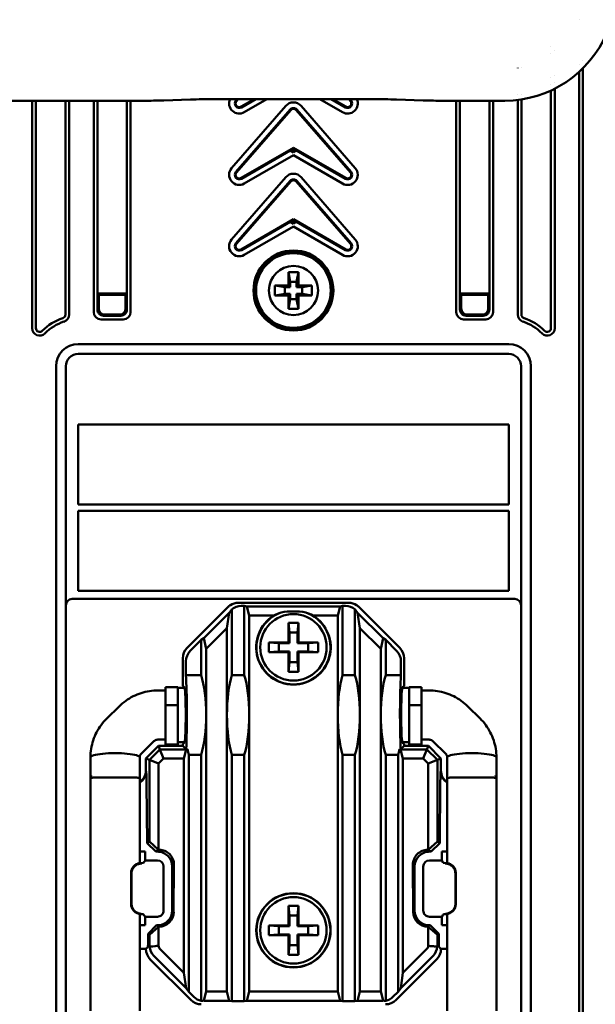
# Model space of a CAD drawing. Header units: millimetres. Extents: x 0 to 5104, y -184 to 1188.
# Tile 56 of 221: x 537 to 584, y 708 to 788. Entities that reach past the tile are written whole.
import ezdxf

# ---------------------------------------------------------------- set-up
doc = ezdxf.new("R2010")
doc.units = ezdxf.units.MM
doc.header["$LTSCALE"] = 2
doc.layers.add('Detailumgrenzung (ISO)', color=7, linetype='Continuous', lineweight=25)
doc.layers.add('Sichtbar (ISO)', color=7, linetype='Continuous', lineweight=50)

# ---------------------------------------------------------------- blocks, each defined once
blk = doc.blocks.new('2DDetail0')
at = {"layer": 'Detailumgrenzung (ISO)'}
blk.add_circle((320.666, 326.675), 37.864, dxfattribs=at)

msp = doc.modelspace()

# ---------------------------------------------------------------- linework, layer by layer
at = {"layer": 'Sichtbar (ISO)'}
for p, q in [((582.215, 788.039), (582.215, 788.039)), ((579.915, 785.896), (579.915, 785.896)), ((579.915, 785.271), (579.915, 785.271)), ((580.215, 785.496), (580.215, 785.497)), ((582.215, 784.428), (582.215, 784.425)), ((582.515, 784.739), (582.515, 784.736)), ((577.215, 784.113), (577.215, 784.111)), ((577.515, 784.179), (577.515, 784.177)), ((580.215, 783.512), (580.215, 783.512)), ((582.215, 783.805), (582.215, 648.148)), ((582.515, 784.092), (582.515, 648.321)), ((579.915, 783.343), (579.915, 783.343)), ((579.915, 782.781), (579.915, 782.782)), ((580.215, 782.938), (580.215, 782.938)), ((577.215, 781.933), (577.215, 781.931)), ((577.515, 781.983), (577.515, 781.981)), ((579.915, 762.963), (579.915, 782.28)), ((580.215, 762.963), (580.215, 782.425)), ((527.369, 781.455), (547.025, 781.455)), ((537.745, 762.963), (537.745, 781.455)), ((538.045, 762.963), (538.045, 781.455)), ((540.445, 781.455), (540.445, 764.068)), ((540.745, 781.455), (540.745, 764.068)), ((542.745, 764.276), (542.745, 781.455)), ((543.045, 765.776), (543.045, 781.455)), ((545.445, 765.776), (545.445, 781.455)), ((545.745, 764.276), (545.745, 781.455)), ((548.439, 781.475), (550.605, 781.551)), ((552.726, 781.582), (565.241, 781.582)), ((553.954, 775.968), (558.357, 781.033)), ((554.4, 781.582), (554.3, 781.467)), ((554.49, 781.582), (554.351, 781.422)), ((554.721, 780.973), (555.775, 781.582)), ((554.755, 780.914), (555.911, 781.582)), ((556.828, 781.582), (554.984, 780.517)), ((564.006, 775.968), (559.602, 781.033)), ((561.132, 781.582), (562.975, 780.517)), ((563.205, 780.914), (562.049, 781.582)), ((563.239, 780.973), (562.185, 781.582)), ((563.47, 781.582), (563.609, 781.422)), ((563.56, 781.582), (563.66, 781.467)), ((567.362, 781.551), (569.527, 781.475)), ((570.942, 781.455), (576.152, 781.455)), ((572.215, 764.276), (572.215, 781.455)), ((572.515, 765.776), (572.515, 781.455)), ((574.915, 765.776), (574.915, 781.455)), ((575.215, 764.276), (575.215, 781.455)), ((577.215, 781.518), (577.215, 764.068)), ((577.515, 781.559), (577.515, 764.068)), ((558.703, 780.733), (554.3, 775.667)), ((558.755, 780.688), (554.351, 775.622)), ((558.98, 780.789), (558.98, 780.857)), ((559.205, 780.688), (563.609, 775.622)), ((559.256, 780.733), (563.66, 775.667)), ((554.721, 775.173), (558.98, 777.632)), ((554.755, 775.114), (558.719, 777.403)), ((558.98, 777.024), (554.984, 774.717)), ((558.719, 777.403), (558.98, 777.627)), ((558.98, 777.252), (558.719, 777.403)), ((563.239, 775.173), (558.98, 777.632)), ((558.98, 777.627), (558.98, 777.632)), ((558.98, 777.252), (558.98, 777.627)), ((559.241, 777.403), (558.98, 777.627)), ((558.98, 777.252), (559.241, 777.403)), ((558.98, 777.024), (562.975, 774.717)), ((563.205, 775.114), (559.241, 777.403)), ((553.951, 770.169), (558.355, 775.235)), ((558.703, 774.933), (554.3, 769.867)), ((558.755, 774.888), (554.351, 769.822)), ((558.98, 774.989), (558.98, 775.057)), ((559.205, 774.888), (563.609, 769.822)), ((559.256, 774.933), (563.66, 769.867)), ((564.009, 770.169), (559.605, 775.235)), ((554.721, 769.373), (558.98, 771.832)), ((554.755, 769.314), (558.719, 771.603)), ((558.719, 771.603), (558.98, 771.827)), ((558.98, 771.452), (558.719, 771.603)), ((563.239, 769.373), (558.98, 771.832)), ((558.98, 771.827), (558.98, 771.832)), ((558.98, 771.452), (558.98, 771.827)), ((559.241, 771.603), (558.98, 771.827)), ((558.98, 771.452), (559.241, 771.603)), ((563.205, 769.314), (559.241, 771.603)), ((558.98, 771.227), (554.982, 768.919)), ((558.98, 771.227), (562.978, 768.919)), ((558.58, 767.53), (558.721, 766.73)), ((558.58, 767.53), (559.38, 767.53)), ((558.58, 766.43), (558.58, 767.53)), ((559.38, 767.53), (559.239, 766.73)), ((559.38, 767.53), (559.38, 766.43)), ((558.721, 766.73), (559.239, 766.73)), ((558.721, 766.289), (558.721, 766.73)), ((559.239, 766.73), (559.239, 766.289)), ((557.48, 766.43), (558.58, 766.43)), ((557.48, 766.43), (558.28, 766.289)), ((557.48, 765.63), (557.48, 766.43)), ((558.721, 766.289), (558.28, 766.289)), ((558.28, 766.289), (558.28, 765.771)), ((558.721, 766.289), (558.58, 766.43)), ((559.38, 766.43), (559.239, 766.289)), ((559.68, 766.289), (559.239, 766.289)), ((559.38, 766.43), (560.48, 766.43)), ((560.48, 766.43), (559.68, 766.289)), ((559.68, 765.771), (559.68, 766.289)), ((560.48, 766.43), (560.48, 765.63)), ((543.045, 765.776), (545.445, 765.776)), ((543.045, 764.475), (543.045, 765.776)), ((543.097, 765.723), (543.045, 765.776)), ((543.097, 765.723), (543.15, 765.671)), ((545.393, 765.723), (543.097, 765.723)), ((543.15, 764.58), (543.15, 765.671)), ((543.15, 765.671), (545.34, 765.671)), ((545.393, 765.723), (545.34, 765.671)), ((545.34, 764.58), (545.34, 765.671)), ((545.393, 765.723), (545.445, 765.776)), ((545.445, 764.475), (545.445, 765.776)), ((557.48, 765.63), (558.28, 765.771)), ((558.58, 765.63), (557.48, 765.63)), ((558.28, 765.771), (558.721, 765.771)), ((558.58, 765.63), (558.721, 765.771)), ((558.58, 764.53), (558.58, 765.63)), ((558.58, 764.53), (558.721, 765.33)), ((558.721, 765.33), (558.721, 765.771)), ((559.239, 765.33), (558.721, 765.33)), ((559.239, 765.771), (559.239, 765.33)), ((559.239, 765.771), (559.68, 765.771)), ((559.239, 765.771), (559.38, 765.63)), ((559.38, 764.53), (559.239, 765.33)), ((559.38, 765.63), (559.38, 764.53)), ((560.48, 765.63), (559.38, 765.63)), ((560.48, 765.63), (559.68, 765.771)), ((574.915, 765.776), (572.515, 765.776)), ((572.515, 764.475), (572.515, 765.776)), ((572.567, 765.723), (572.515, 765.776)), ((572.567, 765.723), (572.62, 765.671)), ((572.567, 765.723), (574.862, 765.723)), ((574.81, 765.671), (572.62, 765.671)), ((572.62, 764.58), (572.62, 765.671)), ((574.862, 765.723), (574.81, 765.671)), ((574.81, 764.58), (574.81, 765.671)), ((574.862, 765.723), (574.915, 765.776)), ((574.915, 764.475), (574.915, 765.776)), ((559.38, 764.53), (558.58, 764.53)), ((543.345, 763.676), (545.145, 763.676)), ((544.946, 763.976), (543.544, 763.976)), ((543.649, 764.081), (544.841, 764.081)), ((574.615, 763.676), (572.815, 763.676)), ((573.014, 763.976), (574.415, 763.976)), ((574.311, 764.081), (573.119, 764.081)), ((576.48, 761.676), (541.48, 761.676)), ((541.48, 760.876), (576.48, 760.876)), ((539.68, 759.876), (539.68, 703.582)), ((540.48, 740.46), (540.48, 759.876)), ((577.48, 740.46), (577.48, 759.876)), ((578.28, 759.876), (578.28, 703.582)), ((541.48, 755.126), (576.48, 755.126)), ((541.48, 748.626), (541.48, 755.126)), ((576.48, 755.126), (576.48, 748.626)), ((576.48, 748.626), (541.48, 748.626)), ((541.48, 748.126), (576.48, 748.126)), ((541.48, 741.626), (541.48, 748.126)), ((576.48, 748.126), (576.48, 741.626)), ((576.48, 741.626), (541.48, 741.626)), ((540.48, 740.46), (540.48, 703.582)), ((540.98, 740.96), (576.98, 740.96)), ((550.339, 736.991), (553.643, 740.295)), ((554.491, 740.646), (563.469, 740.646)), ((554.742, 740.394), (554.98, 740.394)), ((554.98, 740.394), (555.194, 740.352)), ((554.98, 740.394), (554.98, 734.775)), ((555.194, 740.352), (562.765, 740.352)), ((555.382, 739.614), (555.194, 740.352)), ((562.577, 739.614), (562.765, 740.352)), ((562.98, 740.394), (562.765, 740.352)), ((563.218, 740.394), (562.98, 740.394)), ((562.98, 740.394), (562.98, 734.775)), ((567.621, 736.991), (564.317, 740.295)), ((577.48, 740.46), (577.48, 703.582)), ((551.699, 737.762), (553.761, 739.824)), ((553.761, 739.824), (553.577, 738.597)), ((553.908, 740.029), (553.761, 739.824)), ((553.98, 734.775), (553.98, 740.121)), ((557.396, 739.614), (555.382, 739.614)), ((555.382, 739.614), (555.382, 731.53)), ((562.577, 739.614), (560.563, 739.614)), ((562.577, 739.614), (562.577, 731.53)), ((563.98, 734.775), (563.98, 740.121)), ((564.051, 740.029), (564.199, 739.824)), ((566.261, 737.762), (564.199, 739.824)), ((564.199, 739.824), (564.382, 738.597)), ((558.58, 737.43), (558.58, 739.03)), ((558.58, 739.03), (559.38, 739.03)), ((558.65, 738.23), (558.58, 739.03)), ((559.31, 738.23), (559.38, 739.03)), ((559.38, 739.03), (559.38, 737.43)), ((553.577, 738.597), (551.882, 736.902)), ((553.577, 731.53), (553.577, 738.597)), ((559.31, 738.23), (558.65, 738.23)), ((558.65, 738.23), (558.65, 737.36)), ((559.31, 737.36), (559.31, 738.23)), ((564.382, 738.597), (566.077, 736.902)), ((564.382, 731.53), (564.382, 738.597)), ((551.48, 737.629), (550.591, 736.739)), ((551.699, 737.762), (551.48, 737.629)), ((551.48, 737.629), (551.48, 734.775)), ((551.882, 736.902), (551.699, 737.762)), ((556.98, 736.63), (556.98, 737.43)), ((556.98, 737.43), (558.58, 737.43)), ((557.78, 737.36), (556.98, 737.43)), ((557.78, 737.36), (558.65, 737.36)), ((557.78, 736.7), (557.78, 737.36)), ((558.65, 737.36), (558.58, 737.43)), ((559.38, 737.43), (559.31, 737.36)), ((559.31, 737.36), (560.18, 737.36)), ((559.38, 737.43), (560.98, 737.43)), ((560.18, 737.36), (560.98, 737.43)), ((560.18, 737.36), (560.18, 736.7)), ((560.98, 737.43), (560.98, 736.63)), ((566.077, 736.902), (566.261, 737.762)), ((566.261, 737.762), (566.48, 737.629)), ((566.48, 737.629), (567.369, 736.739)), ((566.48, 737.629), (566.48, 734.775)), ((551.882, 736.902), (551.882, 731.53)), ((557.78, 736.7), (556.98, 736.63)), ((558.58, 736.63), (556.98, 736.63)), ((558.65, 736.7), (557.78, 736.7)), ((558.58, 736.63), (558.65, 736.7)), ((558.58, 735.03), (558.58, 736.63)), ((558.65, 736.7), (558.65, 735.83)), ((559.31, 735.83), (559.31, 736.7)), ((560.18, 736.7), (559.31, 736.7)), ((559.31, 736.7), (559.38, 736.63)), ((560.98, 736.63), (559.38, 736.63)), ((559.38, 736.63), (559.38, 735.03)), ((560.18, 736.7), (560.98, 736.63)), ((566.077, 736.902), (566.077, 731.53)), ((549.988, 736.143), (549.988, 733.897)), ((550.24, 734.775), (550.24, 735.892)), ((558.65, 735.83), (558.58, 735.03)), ((558.65, 735.83), (559.31, 735.83)), ((559.31, 735.83), (559.38, 735.03)), ((567.72, 734.775), (567.72, 735.892)), ((567.971, 736.143), (567.971, 733.897)), ((551.48, 734.775), (550.24, 734.775)), ((553.98, 734.775), (554.98, 734.775)), ((559.38, 735.03), (558.58, 735.03)), ((563.98, 734.775), (562.98, 734.775)), ((566.48, 734.775), (567.72, 734.775)), ((549.988, 733.897), (550.102, 733.784)), ((567.971, 733.897), (567.858, 733.784)), ((548.58, 733.53), (547.98, 733.53)), ((548.58, 732.316), (548.58, 733.78)), ((549.58, 733.78), (548.58, 733.78)), ((549.58, 732.316), (549.58, 733.78)), ((550.122, 733.73), (549.58, 733.73)), ((568.38, 733.73), (567.838, 733.73)), ((568.38, 732.316), (568.38, 733.78)), ((568.38, 733.78), (569.38, 733.78)), ((569.38, 732.316), (569.38, 733.78)), ((569.98, 733.53), (569.38, 733.53)), ((543.809, 731.249), (544.809, 732.233)), ((548.58, 729.133), (548.58, 732.316)), ((548.58, 732.316), (549.58, 732.316)), ((549.58, 729.133), (549.58, 732.316)), ((568.38, 729.133), (568.38, 732.316)), ((569.38, 732.316), (568.38, 732.316)), ((569.38, 729.133), (569.38, 732.316)), ((574.151, 731.249), (573.151, 732.233)), ((551.882, 731.53), (551.882, 709.048)), ((553.577, 709.048), (553.577, 731.53)), ((555.382, 731.53), (555.382, 709.049)), ((562.577, 731.53), (562.577, 709.049)), ((564.382, 709.048), (564.382, 731.53)), ((566.077, 731.53), (566.077, 709.048)), ((546.615, 728.399), (547.615, 729.383)), ((546.988, 728.008), (548.002, 729.022)), ((548.58, 729.53), (547.98, 729.53)), ((549.988, 729.022), (548.002, 729.022)), ((548.002, 729.022), (548.123, 728.728)), ((549.58, 729.133), (548.58, 729.133)), ((550.122, 729.33), (549.58, 729.33)), ((550.102, 729.275), (549.988, 729.162)), ((549.988, 729.162), (549.988, 729.022)), ((549.988, 729.022), (550.264, 728.746)), ((567.971, 729.022), (567.695, 728.746)), ((568.38, 729.33), (567.838, 729.33)), ((567.858, 729.275), (567.971, 729.162)), ((567.971, 729.162), (567.971, 729.022)), ((567.971, 729.022), (569.958, 729.022)), ((569.38, 729.133), (568.38, 729.133)), ((569.98, 729.53), (569.38, 729.53)), ((569.958, 729.022), (569.836, 728.728)), ((570.972, 728.008), (569.958, 729.022)), ((571.344, 728.399), (570.344, 729.383)), ((547.281, 727.886), (548.123, 728.728)), ((548.123, 728.728), (550.265, 728.728)), ((548.123, 728.728), (548.429, 727.99)), ((550.265, 728.728), (550.077, 727.99)), ((550.264, 728.746), (550.355, 728.746)), ((550.355, 728.746), (550.265, 728.728)), ((550.48, 728.284), (551.48, 728.284)), ((550.48, 709.034), (550.48, 728.284)), ((551.48, 728.284), (551.48, 708.298)), ((554.98, 728.284), (553.98, 728.284)), ((553.98, 708.269), (553.98, 728.284)), ((554.98, 728.284), (554.98, 708.269)), ((562.98, 728.284), (563.98, 728.284)), ((562.98, 728.284), (562.98, 708.269)), ((563.98, 708.269), (563.98, 728.284)), ((567.48, 728.284), (566.48, 728.284)), ((566.48, 728.284), (566.48, 708.298)), ((567.48, 709.034), (567.48, 728.284)), ((567.695, 728.746), (567.605, 728.746)), ((567.605, 728.746), (567.694, 728.728)), ((569.836, 728.728), (567.694, 728.728)), ((567.694, 728.728), (567.882, 727.99)), ((569.836, 728.728), (569.531, 727.99)), ((570.679, 727.886), (569.836, 728.728)), ((546.988, 726.981), (546.988, 728.008)), ((547.281, 727.886), (546.988, 728.008)), ((547.281, 721.247), (547.281, 727.886)), ((547.281, 727.886), (548.02, 727.58)), ((548.429, 727.99), (548.02, 727.58)), ((548.02, 727.58), (548.02, 720.571)), ((550.077, 727.99), (548.429, 727.99)), ((550.077, 710.562), (550.077, 727.99)), ((567.882, 727.99), (569.531, 727.99)), ((567.882, 710.562), (567.882, 727.99)), ((569.531, 727.99), (569.94, 727.58)), ((570.679, 727.886), (569.94, 727.58)), ((569.94, 727.58), (569.94, 720.571)), ((570.679, 727.886), (570.972, 728.008)), ((570.679, 721.247), (570.679, 727.886)), ((570.972, 726.981), (570.972, 728.008)), ((542.48, 707.495), (542.48, 726.374)), ((546.48, 726.374), (546.48, 719.489)), ((547.046, 725.944), (547.09, 721.12)), ((570.914, 725.944), (570.87, 721.12)), ((571.48, 726.374), (571.48, 719.489)), ((575.48, 707.495), (575.48, 726.374)), ((547.281, 721.247), (547.09, 721.12)), ((547.09, 721.12), (547.798, 720.424)), ((548.019, 720.571), (547.281, 721.247)), ((569.941, 720.571), (570.679, 721.247)), ((570.87, 721.12), (570.162, 720.424)), ((570.679, 721.247), (570.87, 721.12)), ((546.925, 720.424), (546.48, 720.424)), ((546.925, 720.424), (546.925, 719.716)), ((547.798, 720.424), (548.019, 720.571)), ((547.919, 720.424), (547.798, 720.424)), ((548.019, 720.571), (548.02, 720.571)), ((548.02, 720.571), (548.068, 720.571)), ((569.94, 720.571), (569.892, 720.571)), ((569.941, 720.571), (569.94, 720.571)), ((570.162, 720.424), (569.941, 720.571)), ((570.04, 720.424), (570.162, 720.424)), ((571.035, 720.424), (571.035, 719.716)), ((571.035, 720.424), (571.48, 720.424)), ((546.925, 719.716), (546.797, 719.519)), ((546.925, 719.716), (547.929, 719.716)), ((571.035, 719.716), (570.03, 719.716)), ((571.035, 719.716), (571.163, 719.519)), ((545.788, 716.15), (545.788, 718.694)), ((545.814, 716.177), (545.814, 718.667)), ((548.426, 719.215), (548.426, 715.631)), ((549.126, 715.637), (549.126, 719.224)), ((549.267, 719.365), (549.243, 715.519)), ((568.693, 719.365), (568.716, 715.519)), ((568.834, 715.637), (568.834, 719.224)), ((569.534, 719.215), (569.534, 715.631)), ((572.146, 716.177), (572.146, 718.667)), ((572.172, 716.15), (572.172, 718.694)), ((558.58, 716.03), (559.38, 716.03)), ((558.65, 715.23), (558.58, 716.03)), ((558.58, 714.43), (558.58, 716.03)), ((559.31, 715.23), (559.38, 716.03)), ((559.38, 716.03), (559.38, 714.43)), ((546.48, 715.391), (546.48, 715.391)), ((546.48, 715.357), (546.48, 707.495)), ((546.925, 715.133), (546.797, 715.326)), ((547.923, 715.133), (546.925, 715.133)), ((546.925, 715.133), (546.925, 714.438)), ((559.31, 715.23), (558.65, 715.23)), ((558.65, 715.23), (558.65, 714.36)), ((559.31, 714.36), (559.31, 715.23)), ((570.037, 715.133), (571.035, 715.133)), ((571.035, 715.133), (571.163, 715.326)), ((571.035, 715.133), (571.035, 714.438)), ((571.48, 715.391), (571.48, 715.391)), ((571.48, 715.357), (571.48, 707.495)), ((546.48, 714.438), (546.925, 714.438)), ((547.853, 714.438), (547.158, 713.733)), ((547.281, 713.651), (548.019, 714.327)), ((547.853, 714.438), (547.934, 714.438)), ((548.019, 714.327), (547.853, 714.438)), ((548.02, 714.327), (548.019, 714.327)), ((548.02, 714.327), (548.02, 712.772)), ((548.044, 714.327), (548.02, 714.327)), ((556.98, 714.43), (558.58, 714.43)), ((557.78, 714.36), (556.98, 714.43)), ((556.98, 713.63), (556.98, 714.43)), ((557.78, 714.36), (558.65, 714.36)), ((557.78, 713.7), (557.78, 714.36)), ((558.65, 714.36), (558.58, 714.43)), ((559.38, 714.43), (559.31, 714.36)), ((559.31, 714.36), (560.18, 714.36)), ((559.38, 714.43), (560.98, 714.43)), ((560.18, 714.36), (560.98, 714.43)), ((560.18, 714.36), (560.18, 713.7)), ((560.98, 714.43), (560.98, 713.63)), ((569.916, 714.327), (569.94, 714.327)), ((569.94, 714.327), (569.941, 714.327)), ((569.94, 714.327), (569.94, 712.772)), ((569.941, 714.327), (570.107, 714.438)), ((570.679, 713.651), (569.941, 714.327)), ((570.107, 714.438), (570.026, 714.438)), ((570.107, 714.438), (570.801, 713.733)), ((571.48, 714.438), (571.035, 714.438)), ((547.158, 713.733), (547.163, 713.256)), ((547.158, 713.733), (547.281, 713.651)), ((547.281, 712.813), (547.281, 713.651)), ((557.78, 713.7), (556.98, 713.63)), ((558.58, 713.63), (556.98, 713.63)), ((558.65, 713.7), (557.78, 713.7)), ((558.58, 713.63), (558.65, 713.7)), ((558.58, 712.03), (558.58, 713.63)), ((558.65, 713.7), (558.65, 712.83)), ((559.31, 712.83), (559.31, 713.7)), ((560.18, 713.7), (559.31, 713.7)), ((559.31, 713.7), (559.38, 713.63)), ((559.38, 713.63), (559.38, 712.03)), ((560.98, 713.63), (559.38, 713.63)), ((560.18, 713.7), (560.98, 713.63)), ((570.801, 713.733), (570.679, 713.651)), ((570.679, 712.813), (570.679, 713.651)), ((570.801, 713.733), (570.797, 713.256)), ((546.48, 712.52), (546.988, 712.52)), ((547.138, 712.67), (546.988, 712.52)), ((550.077, 710.562), (548.153, 712.487)), ((558.65, 712.83), (558.58, 712.03)), ((558.65, 712.83), (559.31, 712.83)), ((559.31, 712.83), (559.38, 712.03)), ((567.882, 710.562), (569.807, 712.487)), ((570.821, 712.67), (570.972, 712.52)), ((571.48, 712.52), (570.972, 712.52)), ((547.338, 711.672), (550.642, 708.368)), ((547.633, 711.966), (550.26, 709.339)), ((559.38, 712.03), (558.58, 712.03)), ((570.621, 711.672), (567.317, 708.368)), ((570.327, 711.966), (567.699, 709.339)), ((550.26, 709.339), (550.077, 710.562)), ((567.699, 709.339), (567.882, 710.562)), ((550.48, 709.034), (550.26, 709.339)), ((550.894, 708.62), (550.48, 709.034)), ((551.882, 709.048), (551.696, 708.314)), ((553.577, 709.048), (551.882, 709.048)), ((553.765, 708.311), (553.577, 709.048)), ((555.194, 708.311), (555.382, 709.049)), ((555.382, 709.049), (562.577, 709.049)), ((562.765, 708.311), (562.577, 709.049)), ((564.195, 708.311), (564.382, 709.048)), ((564.382, 709.048), (566.077, 709.048)), ((566.077, 709.048), (566.264, 708.314)), ((567.066, 708.62), (567.48, 709.034)), ((567.48, 709.034), (567.699, 709.339)), ((551.783, 708.311), (553.765, 708.311)), ((553.98, 708.269), (553.765, 708.311)), ((554.98, 708.269), (553.98, 708.269)), ((555.194, 708.311), (554.98, 708.269)), ((562.765, 708.311), (555.194, 708.311)), ((562.765, 708.311), (562.98, 708.269)), ((562.98, 708.269), (563.98, 708.269)), ((563.98, 708.269), (564.195, 708.311)), ((566.176, 708.311), (564.195, 708.311))]:
    msp.add_line(p, q, dxfattribs=at)
for centre, radius in [((558.98, 766.03), 3.25), ((558.98, 766.03), 3.159), ((558.98, 766.03), 3.036), ((558.98, 766.03), 2), ((558.98, 737.03), 2.7), ((558.98, 714.03), 3.022), ((558.98, 714.03), 3), ((558.98, 714.03), 2.7)]:
    msp.add_circle(centre, radius, dxfattribs=at)
for centre, radius, start, end in [((554.574, 781.229), 0.822, 154.55187, 300), ((554.574, 781.229), 0.363, 139, 300), ((554.574, 781.229), 0.295, 139, 300), ((558.977, 780.494), 0.822, 89.8179, 139), ((558.982, 780.494), 0.822, 41, 90.1821), ((563.386, 781.229), 0.822, 240, 25.44806), ((563.386, 781.229), 0.363, 240, 41), ((563.386, 781.229), 0.295, 240, 41), ((558.977, 780.494), 0.363, 89.58775, 139), ((558.977, 780.494), 0.295, 89.49247, 139), ((558.982, 780.494), 0.363, 41, 90.41225), ((558.982, 780.494), 0.295, 41, 90.50753), ((554.574, 775.429), 0.822, 139, 300), ((554.574, 775.429), 0.363, 139, 300), ((554.574, 775.429), 0.295, 139, 300), ((558.975, 774.696), 0.822, 89.63581, 139), ((558.985, 774.696), 0.822, 41, 90.36419), ((563.386, 775.429), 0.822, 240, 41), ((563.386, 775.429), 0.363, 240, 41), ((563.386, 775.429), 0.295, 240, 41), ((558.977, 774.694), 0.363, 89.58775, 139), ((558.977, 774.694), 0.295, 89.49247, 139), ((558.982, 774.694), 0.363, 41, 90.41225), ((558.982, 774.694), 0.295, 41, 90.50753), ((554.571, 769.63), 0.822, 139, 300), ((554.574, 769.629), 0.363, 139, 300), ((554.574, 769.629), 0.295, 139, 300), ((563.389, 769.63), 0.822, 240, 41), ((563.386, 769.629), 0.363, 240, 41), ((563.386, 769.629), 0.295, 240, 41), ((543.345, 764.276), 0.6, 180, 270), ((545.145, 764.276), 0.6, 270, 0), ((572.815, 764.276), 0.6, 180, 270), ((574.615, 764.276), 0.6, 270, 0), ((541.48, 759.876), 4.1, 107.66106, 135.43677), ((541.48, 759.876), 3.8, 107.66106, 135.43677), ((540.145, 764.068), 0.3, 287.66106, 0), ((540.145, 764.068), 0.6, 287.66106, 0), ((577.815, 764.068), 0.6, 180, 252.33894), ((577.815, 764.068), 0.3, 180, 252.33894), ((576.48, 759.876), 3.8, 44.56323, 72.33894), ((576.48, 759.876), 4.1, 44.56323, 72.33894), ((538.345, 762.963), 0.6, 180, 315.43677), ((538.345, 762.963), 0.3, 180, 315.43677), ((579.615, 762.963), 0.6, 224.56323, 0), ((579.615, 762.963), 0.3, 224.56323, 0), ((541.48, 759.876), 1.8, 90, 180), ((576.48, 759.876), 1.8, 0, 90), ((541.48, 759.876), 1, 90, 180), ((576.48, 759.876), 1, 0, 90), ((558.98, 737.03), 3.031, 121.50127, 58.49873), ((558.98, 737.03), 3.01, 109.47867, 70.52133)]:
    msp.add_arc(centre, radius, start, end, dxfattribs=at)
for centre, major_axis, ratio, start_param, end_param in [((576.144, 790.46), (4.998, -7.494), 0.99912, 5.695409, 6.870962), ((547.025, 781.525), (-2, 0), 0.034921, 1.570796, 2.356194), ((552.726, 781.477), (3, 0), 0.034921, 1.570796, 2.356194), ((565.241, 781.477), (3, 0), 0.034921, 0.785398, 1.570796), ((570.942, 781.525), (-2, 0), 0.034921, 0.785398, 1.570796), ((543.573, 764.504), (0.489, 0.218), 0.924938, 2.750948, 3.165748), ((543.65, 764.581), (0.355, 0.355), 0.997265, 2.357564, 3.925621), ((544.839, 764.581), (-0.355, 0.355), 0.997265, 2.357564, 3.925621), ((544.917, 764.504), (-0.489, 0.218), 0.924938, 3.117437, 3.532237), ((573.043, 764.504), (0.489, 0.218), 0.924938, 2.750948, 3.165748), ((573.12, 764.581), (0.355, 0.355), 0.997265, 2.357564, 3.925621), ((574.309, 764.581), (-0.355, 0.355), 0.997265, 2.357564, 3.925621), ((574.386, 764.504), (-0.489, 0.218), 0.924938, 3.117437, 3.532237), ((543.573, 764.504), (0.218, 0.489), 0.924938, 3.117437, 3.532237), ((544.917, 764.504), (-0.218, 0.489), 0.924938, 2.750948, 3.165748), ((573.043, 764.504), (0.218, 0.489), 0.924938, 3.117437, 3.532237), ((574.386, 764.504), (-0.218, 0.489), 0.924938, 2.750948, 3.165748), ((540.98, 740.46), (0, 0.5), 0.999391, 0, 1.570796), ((554.494, 739.444), (0.851, -0.851), 0.997265, 2.920477, 3.141593), ((554.494, 739.444), (0.851, -0.851), 0.997265, 2.357564, 2.920477), ((554.745, 739.192), (0.851, -0.851), 0.997265, 2.357564, 3.045519), ((563.214, 739.192), (-0.851, -0.851), 0.997265, 3.237666, 3.925621), ((563.466, 739.444), (-0.851, -0.851), 0.997265, 3.362709, 3.925621), ((563.466, 739.444), (-0.851, -0.851), 0.997265, 3.141593, 3.362709), ((576.98, 740.46), (0, 0.5), 0.999391, 4.712389, 6.283185), ((554.62, 739.318), (-0.421, -1.172), 0.778641, 4.264455, 4.360528), ((558.98, 736.758), (0, -3.268), 0.996548, 3.454875, 3.649431), ((558.98, 682.628), (0, -57.327), 0.315383, 3.086057, 3.197128), ((558.98, 736.758), (0, -3.268), 0.996548, 2.633754, 2.82831), ((563.34, 739.318), (0.421, -1.172), 0.778641, 1.922657, 2.018731), ((551.19, 736.14), (0.851, -0.851), 0.997265, 3.141593, 3.925621), ((551.441, 735.889), (0.851, -0.851), 0.997265, 3.141593, 3.925621), ((566.518, 735.889), (-0.851, -0.851), 0.997265, 2.357564, 3.141593), ((566.77, 736.14), (-0.851, -0.851), 0.997265, 2.357564, 3.141593), ((550.095, 731.53), (0, -4.257), 0.052408, 0.858115, 2.437632), ((550.742, 731.53), (0, -4.257), 0.267949, 1.570796, 2.437632), ((554.718, 731.53), (0, -4.257), 0.267949, 3.845553, 4.712389), ((554.242, 731.53), (0, -4.257), 0.267949, 1.570796, 2.437632), ((563.718, 731.53), (0, -4.257), 0.267949, 3.845553, 4.712389), ((563.242, 731.53), (0, -4.257), 0.267949, 1.570796, 2.437632), ((567.218, 731.53), (0, -4.257), 0.267949, 3.845553, 4.712389), ((567.864, 731.53), (0, -4.257), 0.052408, 3.845553, 5.42507), ((550.095, 731.53), (0, -2.257), 0.052408, 2.860923, 3.089233), ((550.109, 731.53), (0, -2.2), 0.052408, 0.168035, 2.973558), ((567.851, 731.53), (0, -2.2), 0.052408, 3.309627, 6.115151), ((567.864, 731.53), (0, 2.257), 0.052408, 0.05236, 0.28067), ((550.742, 731.53), (0, -4.257), 0.267949, 0.703961, 1.570796), ((554.718, 731.53), (0, -4.257), 0.267949, 4.712389, 5.579225), ((554.242, 731.53), (0, -4.257), 0.267949, 0.703961, 1.570796), ((563.718, 731.53), (0, -4.257), 0.267949, 4.712389, 5.579225), ((563.242, 731.53), (0, -4.257), 0.267949, 0.703961, 1.570796), ((567.218, 731.53), (0, -4.257), 0.267949, 4.712389, 5.579225), ((550.095, 731.53), (0, -2.257), 0.052408, 0.05236, 0.28067), ((567.864, 731.53), (0, 2.257), 0.052408, 2.860923, 3.089233), ((544.48, 728.083), (-2, 0), 0.173648, 5.763109, 6.283185), ((544.48, 728.083), (2, 0), 0.173648, 1.570796, 2.621516), ((544.48, 728.083), (2, 0), 0.173648, 1.05072, 1.570796), ((544.48, 728.083), (2, 0), 0.173648, 0, 1.05072), ((551.218, 731.53), (0, -4.257), 0.267949, 5.42507, 5.579225), ((566.742, 731.53), (0, -4.257), 0.267949, 0.703961, 0.858115), ((573.48, 728.083), (-2, 0), 0.173648, 5.232466, 6.283185), ((573.48, 728.083), (-2, 0), 0.173648, 4.712389, 5.232466), ((573.48, 728.083), (-2, 0), 0.173648, 3.661669, 4.712389), ((573.48, 728.083), (2, 0), 0.173648, 0, 0.520077), ((545.986, 726.984), (0.709, -0.709), 0.997265, 6.011762, 7.067214), ((546.008, 726.962), (0.47, -0.907), 0.976503, 0.002045, 1.098555), ((571.952, 726.962), (-0.47, -0.907), 0.976503, 5.18463, 6.281141), ((571.973, 726.984), (-0.709, -0.709), 0.997265, 5.499157, 6.554608), ((571.98, 726.374), (-0.5, 0), 0.173648, 4.712382, 6.283192), ((574.98, 726.374), (0.5, 0), 0.173648, 6.283179, 7.853988), ((547.925, 719.23), (-1.134, 0.398), 0.992142, 3.476798, 5.052526), ((548.066, 719.37), (0.852, 0.847), 0.998775, 5.495321, 7.071049), ((569.893, 719.37), (-0.852, 0.847), 0.998775, 5.495321, 7.071049), ((570.034, 719.23), (1.134, 0.398), 0.992142, 1.230659, 2.806387), ((546.589, 718.685), (0.354, -0.73), 0.985118, 3.056823, 3.547474), ((546.297, 719.52), (0.5, 0), 0.053713, 5.301557, 6.248279), ((547.925, 719.211), (-0.165, -0.478), 0.987331, 1.90641, 3.469356), ((570.034, 719.211), (0.165, -0.478), 0.987331, 2.81383, 4.376775), ((571.663, 719.52), (-0.5, 0), 0.053713, 0.034907, 0.981628), ((571.371, 718.685), (-0.354, -0.73), 0.985118, 2.735712, 3.226363), ((546.589, 718.685), (0.354, -0.73), 0.985118, 3.547474, 4.254947), ((546.657, 718.615), (0.748, -0.419), 0.926751, 3.134854, 3.6203), ((571.371, 718.685), (-0.354, -0.73), 0.985118, 2.028238, 2.735712), ((571.303, 718.615), (-0.748, -0.419), 0.926751, 2.662885, 3.148332), ((546.589, 716.145), (-0.765, 0.239), 0.988869, 0.299961, 1.007434), ((546.657, 716.214), (0.802, 0.279), 0.927371, 2.830127, 3.034442), ((546.589, 716.145), (-0.765, 0.239), 0.988869, 1.007434, 1.498085), ((547.925, 715.629), (0.487, 0.116), 0.990597, 4.476777, 6.051826), ((547.925, 715.646), (0.513, -1.096), 0.990444, 5.849534, 7.412963), ((548.043, 715.528), (0.847, -0.852), 0.99879, 5.501471, 7.064899), ((569.917, 715.528), (-0.847, -0.852), 0.99879, 5.501471, 7.064899), ((570.034, 715.646), (-0.513, -1.096), 0.990444, 5.153408, 6.716836), ((570.034, 715.629), (-0.487, 0.116), 0.990597, 0.231359, 1.806408), ((571.371, 716.145), (0.765, 0.239), 0.988869, 4.7851, 5.275751), ((571.371, 716.145), (-0.765, -0.239), 0.988869, 2.134158, 2.841632), ((571.303, 716.214), (-0.802, 0.279), 0.927371, 3.248743, 3.453058), ((546.622, 717.077), (0.061, -1.707), 0.64432, 6.142385, 6.220233), ((546.297, 715.325), (-0.5, 0), 0.052729, 3.176499, 4.089072), ((571.663, 715.325), (0.5, 0), 0.052729, 2.194113, 3.106686), ((571.338, 717.077), (-0.061, -1.707), 0.64432, 0.062952, 0.1408), ((547.137, 713.17), (0, 0.5), 0.052408, 3.193953, 4.886922), ((570.823, 713.17), (0, 0.5), 0.052408, 1.396263, 3.089233), ((548.189, 712.523), (0.851, 0.851), 0.997265, 2.357564, 3.141593), ((548.546, 712.879), (1.169, 0.52), 0.928627, 2.749578, 2.837393), ((547.211, 720.645), (-0.645, 7.93), 0.720167, 3.042121, 3.052403), ((548.48, 712.814), (0.848, -0.849), 0.998966, 4.016343, 4.71273), ((548.378, 712.769), (-0.162, 0.371), 0.866168, 1.201781, 2.000164), ((569.582, 712.769), (-0.162, -0.371), 0.866183, 1.141437, 1.939806), ((569.479, 712.814), (-0.847, -0.849), 0.998962, 1.569782, 2.266162), ((569.77, 712.523), (-0.851, 0.851), 0.997265, 3.141593, 3.925621), ((569.414, 712.879), (-1.169, 0.52), 0.928627, 3.445823, 3.533607), ((551.493, 709.219), (0.851, 0.851), 0.997265, 3.141593, 3.925621), ((551.745, 709.471), (0.851, 0.851), 0.997265, 3.141593, 3.70613), ((551.809, 709.535), (1.408, 0.68), 0.734241, 4.149253, 4.295575), ((551.85, 709.576), (0.52, 1.169), 0.928627, 3.460438, 3.533607), ((566.11, 709.576), (-0.52, 1.169), 0.928627, 2.749578, 2.822747), ((566.151, 709.535), (-1.408, 0.68), 0.734241, 1.98761, 2.133933), ((566.466, 709.219), (-0.851, 0.851), 0.997265, 2.357564, 3.141593), ((566.215, 709.471), (-0.851, 0.851), 0.997265, 2.577055, 3.141593)]:
    msp.add_ellipse(centre, major_axis=major_axis, ratio=ratio, start_param=start_param, end_param=end_param, dxfattribs=at)
for points, knots in [([(543.09, 764.276), (543.101, 764.251), (543.115, 764.228), (543.15, 764.177), (543.171, 764.151), (543.219, 764.103), (543.246, 764.081), (543.296, 764.046), (543.32, 764.032), (543.345, 764.021)], [0.10269338, 0.10269338, 0.10269338, 0.10269338, 0.11119883, 0.11119883, 0.12144868, 0.12144868, 0.1316916, 0.1316916, 0.14032191, 0.14032191, 0.14032191, 0.14032191]), ([(545.4, 764.276), (545.388, 764.251), (545.374, 764.227), (545.34, 764.176), (545.318, 764.15), (545.269, 764.102), (545.243, 764.08), (545.193, 764.046), (545.169, 764.032), (545.145, 764.021)], [-0.14032191, -0.14032191, -0.14032191, -0.14032191, -0.1316916, -0.1316916, -0.12144868, -0.12144868, -0.11119883, -0.11119883, -0.10269338, -0.10269338, -0.10269338, -0.10269338]), ([(572.56, 764.276), (572.571, 764.251), (572.585, 764.227), (572.62, 764.176), (572.642, 764.15), (572.69, 764.102), (572.716, 764.08), (572.767, 764.046), (572.79, 764.032), (572.815, 764.021)], [0.17842525, 0.17842525, 0.17842525, 0.17842525, 0.18705556, 0.18705556, 0.19729848, 0.19729848, 0.20754833, 0.20754833, 0.21605379, 0.21605379, 0.21605379, 0.21605379]), ([(574.87, 764.276), (574.858, 764.251), (574.845, 764.228), (574.81, 764.177), (574.788, 764.151), (574.74, 764.103), (574.714, 764.081), (574.664, 764.046), (574.64, 764.032), (574.615, 764.021)], [-0.21605379, -0.21605379, -0.21605379, -0.21605379, -0.20754833, -0.20754833, -0.19729848, -0.19729848, -0.18705556, -0.18705556, -0.17842525, -0.17842525, -0.17842525, -0.17842525]), ([(547.98, 733.53), (547.746, 733.53), (547.512, 733.511), (547.049, 733.439), (546.821, 733.385), (546.375, 733.243), (546.157, 733.154), (545.739, 732.944), (545.537, 732.822), (545.156, 732.55), (544.976, 732.398), (544.809, 732.233)], [1.5707963, 1.5707963, 1.5707963, 1.5707963, 1.727876, 1.727876, 1.8849556, 1.8849556, 2.0420352, 2.0420352, 2.1991149, 2.1991149, 2.3561945, 2.3561945, 2.3561945, 2.3561945]), ([(573.151, 732.233), (572.984, 732.398), (572.804, 732.55), (572.422, 732.822), (572.221, 732.944), (571.802, 733.154), (571.585, 733.243), (571.139, 733.385), (570.91, 733.439), (570.448, 733.511), (570.214, 733.53), (569.98, 733.53)], [0.7853982, 0.7853982, 0.7853982, 0.7853982, 0.9424778, 0.9424778, 1.0995574, 1.0995574, 1.2566371, 1.2566371, 1.4137167, 1.4137167, 1.5707963, 1.5707963, 1.5707963, 1.5707963]), ([(543.809, 731.249), (543.642, 731.084), (543.487, 730.906), (543.208, 730.528), (543.084, 730.328), (542.868, 729.911), (542.777, 729.694), (542.629, 729.247), (542.573, 729.018), (542.499, 728.553), (542.48, 728.318), (542.48, 728.083)], [2.3561945, 2.3561945, 2.3561945, 2.3561945, 2.5132741, 2.5132741, 2.6703538, 2.6703538, 2.8274334, 2.8274334, 2.984513, 2.984513, 3.1415927, 3.1415927, 3.1415927, 3.1415927]), ([(575.48, 728.083), (575.48, 728.318), (575.461, 728.553), (575.386, 729.018), (575.33, 729.247), (575.183, 729.694), (575.092, 729.911), (574.876, 730.328), (574.751, 730.528), (574.472, 730.906), (574.318, 731.084), (574.151, 731.249)], [0, 0, 0, 0, 0.1570796, 0.1570796, 0.3141593, 0.3141593, 0.4712389, 0.4712389, 0.6283185, 0.6283185, 0.7853982, 0.7853982, 0.7853982, 0.7853982]), ([(547.98, 729.53), (547.952, 729.53), (547.924, 729.527), (547.87, 729.519), (547.843, 729.513), (547.791, 729.496), (547.766, 729.486), (547.718, 729.462), (547.695, 729.448), (547.653, 729.418), (547.633, 729.401), (547.615, 729.383)], [1.5707963, 1.5707963, 1.5707963, 1.5707963, 1.727876, 1.727876, 1.8849556, 1.8849556, 2.0420352, 2.0420352, 2.1991149, 2.1991149, 2.3561945, 2.3561945, 2.3561945, 2.3561945]), ([(570.344, 729.383), (570.326, 729.401), (570.307, 729.418), (570.264, 729.448), (570.242, 729.462), (570.194, 729.486), (570.169, 729.496), (570.117, 729.513), (570.09, 729.519), (570.035, 729.527), (570.008, 729.53), (569.98, 729.53)], [0.7853982, 0.7853982, 0.7853982, 0.7853982, 0.9424778, 0.9424778, 1.0995574, 1.0995574, 1.2566371, 1.2566371, 1.4137167, 1.4137167, 1.5707963, 1.5707963, 1.5707963, 1.5707963]), ([(546.615, 728.399), (546.597, 728.381), (546.581, 728.362), (546.552, 728.323), (546.54, 728.302), (546.518, 728.26), (546.509, 728.239), (546.494, 728.195), (546.489, 728.173), (546.482, 728.128), (546.48, 728.105), (546.48, 728.083)], [2.3561945, 2.3561945, 2.3561945, 2.3561945, 2.5132741, 2.5132741, 2.6703538, 2.6703538, 2.8274334, 2.8274334, 2.984513, 2.984513, 3.1415927, 3.1415927, 3.1415927, 3.1415927]), ([(571.48, 728.083), (571.48, 728.105), (571.478, 728.128), (571.471, 728.173), (571.465, 728.195), (571.451, 728.239), (571.442, 728.26), (571.42, 728.302), (571.407, 728.323), (571.379, 728.362), (571.362, 728.381), (571.344, 728.399)], [6.2831853, 6.2831853, 6.2831853, 6.2831853, 6.4402649, 6.4402649, 6.5973446, 6.5973446, 6.7544242, 6.7544242, 6.9115038, 6.9115038, 7.0685835, 7.0685835, 7.0685835, 7.0685835]), ([(542.48, 725.867), (542.48, 725.978), (542.48, 726.084), (542.48, 726.492), (542.48, 726.789), (542.48, 727.419), (542.48, 727.751), (542.48, 728.083)], [0, 0, 0, 0, 0.0349501, 0.0349501, 0.1340702, 0.1340702, 0.245232, 0.245232, 0.245232, 0.245232]), ([(571.48, 726.36), (571.48, 726.493), (571.48, 726.615), (571.48, 727.094), (571.48, 727.442), (571.48, 727.887), (571.48, 727.985), (571.48, 728.083)], [0, 0, 0, 0, 0.0517491, 0.0517491, 0.2029308, 0.2029308, 0.2454179, 0.2454179, 0.2454179, 0.2454179]), ([(542.481, 726.379), (542.493, 726.418), (542.505, 726.457), (542.523, 726.516), (542.53, 726.539), (542.539, 726.571), (542.543, 726.583), (542.546, 726.594), (542.547, 726.597), (542.548, 726.6), (542.548, 726.601), (542.548, 726.601)], [0, 0, 0, 0, 0.0132988, 0.0132988, 0.02157186, 0.02157186, 0.02710801, 0.02710801, 0.0296003, 0.0296003, 0.03205601, 0.03205601, 0.03205601, 0.03205601]), ([(547.046, 725.941), (547.045, 725.999), (547.044, 726.048), (547.041, 726.261), (547.036, 726.4), (547.026, 726.658), (547.02, 726.792), (547.012, 726.932), (547.012, 726.945), (547.011, 726.958)], [0, 0, 0, 0, 0.0152352, 0.0152352, 0.0671396, 0.0671396, 0.1484268, 0.1484268, 0.1567492, 0.1567492, 0.1567492, 0.1567492]), ([(570.914, 725.941), (570.915, 725.999), (570.915, 726.048), (570.919, 726.261), (570.923, 726.4), (570.933, 726.658), (570.94, 726.792), (570.947, 726.932), (570.948, 726.945), (570.949, 726.958)], [-0.0977184, -0.0977184, -0.0977184, -0.0977184, -0.0876881, -0.0876881, -0.0535163, -0.0535163, 0, 0, 0.0054792, 0.0054792, 0.0054792, 0.0054792]), ([(575.412, 726.601), (575.412, 726.601), (575.412, 726.601), (575.413, 726.599), (575.413, 726.596), (575.416, 726.587), (575.418, 726.58), (575.423, 726.564), (575.426, 726.553), (575.434, 726.525), (575.439, 726.507), (575.456, 726.454), (575.467, 726.417), (575.479, 726.379)], [0.2627392, 0.2627392, 0.2627392, 0.2627392, 0.26420716, 0.26420716, 0.26745234, 0.26745234, 0.27101646, 0.27101646, 0.27555767, 0.27555767, 0.2820374, 0.2820374, 0.29483061, 0.29483061, 0.29483061, 0.29483061]), ([(542.98, 726.46), (542.955, 726.46), (542.945, 726.46), (542.933, 726.46), (542.923, 726.46), (542.907, 726.46), (542.889, 726.459), (542.86, 726.458), (542.829, 726.457), (542.796, 726.454), (542.739, 726.45), (542.677, 726.444), (542.626, 726.435), (542.576, 726.426), (542.538, 726.415), (542.515, 726.406), (542.502, 726.4), (542.493, 726.394), (542.488, 726.389), (542.485, 726.386), (542.483, 726.384), (542.482, 726.382), (542.48, 726.38), (542.48, 726.378), (542.48, 726.374)], [0, 0, 0, 0, 0.093821, 0.093821, 0.093821, 0.169498, 0.169498, 0.169498, 0.292147, 0.292147, 0.292147, 0.499998, 0.499998, 0.499998, 0.70785, 0.70785, 0.70785, 0.830498, 0.830498, 0.830498, 0.906177, 0.906177, 0.906177, 1, 1, 1, 1]), ([(542.98, 726.46), (542.983, 726.46), (543.023, 726.46), (543.179, 726.46), (543.412, 726.46), (543.859, 726.46), (544.48, 726.46), (545.101, 726.46), (545.548, 726.46), (545.781, 726.46), (545.937, 726.46), (545.977, 726.46), (545.98, 726.46)], [0, 0, 0, 0, 0.005251, 0.067095, 0.128939, 0.252626, 0.5, 0.747374, 0.871061, 0.932905, 0.994749, 1, 1, 1, 1]), ([(546.48, 726.374), (546.48, 726.378), (546.479, 726.38), (546.478, 726.382), (546.477, 726.384), (546.475, 726.386), (546.472, 726.389), (546.466, 726.394), (546.458, 726.4), (546.445, 726.406), (546.422, 726.415), (546.384, 726.426), (546.333, 726.435), (546.283, 726.444), (546.22, 726.45), (546.164, 726.454), (546.131, 726.457), (546.099, 726.458), (546.071, 726.459), (546.053, 726.46), (546.037, 726.46), (546.027, 726.46), (546.015, 726.46), (546.004, 726.46), (545.98, 726.46)], [0, 0, 0, 0, 0.093821, 0.093821, 0.093821, 0.169498, 0.169498, 0.169498, 0.292147, 0.292147, 0.292147, 0.499998, 0.499998, 0.499998, 0.70785, 0.70785, 0.70785, 0.830498, 0.830498, 0.830498, 0.906177, 0.906177, 0.906177, 1, 1, 1, 1]), ([(574.98, 726.46), (574.94, 726.46), (574.856, 726.46), (574.789, 726.46), (574.717, 726.46), (574.66, 726.46), (574.604, 726.46), (574.46, 726.46), (574.335, 726.46), (574.23, 726.46), (573.943, 726.46), (573.785, 726.46), (573.48, 726.46), (573.175, 726.46), (573.016, 726.461), (572.73, 726.461), (572.624, 726.461), (572.5, 726.461), (572.355, 726.461), (572.3, 726.461), (572.242, 726.461), (572.171, 726.461), (572.104, 726.461), (572.02, 726.461), (571.98, 726.46)], [0.000001, 0.000001, 0.000001, 0.000001, 0.0402331, 0.0402331, 0.0402331, 0.083242, 0.083242, 0.083242, 0.1951632, 0.1951632, 0.1951632, 0.5, 0.5, 0.5, 0.804831, 0.804831, 0.804831, 0.9167549, 0.9167549, 0.9167549, 0.9597653, 0.9597653, 0.9597653, 0.9999992, 0.9999992, 0.9999992, 0.9999992]), ([(546.615, 719.457), (546.537, 719.456), (546.452, 719.443), (546.291, 719.39), (546.214, 719.35), (546.09, 719.261), (546.032, 719.207), (545.957, 719.112), (545.932, 719.075), (545.911, 719.039)], [-0.45535102, -0.45535102, -0.45535102, -0.45535102, -0.43157889, -0.43157889, -0.40780677, -0.40780677, -0.38585122, -0.38585122, -0.3732101, -0.3732101, -0.3732101, -0.3732101]), ([(546.575, 719.498), (546.554, 719.497), (546.532, 719.496), (546.449, 719.486), (546.384, 719.472), (546.314, 719.448), (546.306, 719.445), (546.297, 719.441)], [-0.11274477, -0.11274477, -0.11274477, -0.11274477, -0.10558683, -0.10558683, -0.08631462, -0.08631462, -0.08353714, -0.08353714, -0.08353714, -0.08353714]), ([(571.345, 719.457), (571.423, 719.456), (571.508, 719.443), (571.669, 719.39), (571.746, 719.35), (571.869, 719.261), (571.927, 719.207), (572.003, 719.112), (572.027, 719.075), (572.048, 719.039)], [0, 0, 0, 0, 0.02377212, 0.02377212, 0.04754425, 0.04754425, 0.0694998, 0.0694998, 0.08214092, 0.08214092, 0.08214092, 0.08214092]), ([(571.385, 719.498), (571.406, 719.497), (571.427, 719.496), (571.51, 719.486), (571.576, 719.472), (571.645, 719.448), (571.654, 719.445), (571.663, 719.441)], [0.05015957, 0.05015957, 0.05015957, 0.05015957, 0.05731752, 0.05731752, 0.07658973, 0.07658973, 0.07936597, 0.07936597, 0.07936597, 0.07936597]), ([(545.831, 716.016), (545.848, 715.939), (545.878, 715.864), (545.918, 715.793), (545.963, 715.713), (546.025, 715.639), (546.097, 715.577), (546.131, 715.548), (546.167, 715.522), (546.205, 715.498), (546.242, 715.476), (546.281, 715.456), (546.321, 715.44), (546.352, 715.427), (546.384, 715.416), (546.415, 715.407), (546.447, 715.398), (546.48, 715.391), (546.507, 715.386), (546.515, 715.384), (546.522, 715.383), (546.528, 715.382)], [0, 0, 0, 0, 0.2441096, 0.2441096, 0.2441096, 0.5230019, 0.5230019, 0.5230019, 0.652149, 0.652149, 0.652149, 0.7775112, 0.7775112, 0.7775112, 0.8744537, 0.8744537, 0.8744537, 0.9730969, 0.9730969, 0.9730969, 0.9999999, 0.9999999, 0.9999999, 0.9999999]), ([(546.297, 715.408), (546.306, 715.404), (546.314, 715.401), (546.382, 715.377), (546.447, 715.361), (546.535, 715.349), (546.563, 715.347), (546.589, 715.346)], [-0.24401625, -0.24401625, -0.24401625, -0.24401625, -0.24122741, -0.24122741, -0.22244019, -0.22244019, -0.21330785, -0.21330785, -0.21330785, -0.21330785]), ([(571.663, 715.408), (571.654, 715.404), (571.645, 715.401), (571.578, 715.377), (571.513, 715.361), (571.424, 715.349), (571.397, 715.347), (571.371, 715.346)], [0.25629274, 0.25629274, 0.25629274, 0.25629274, 0.25908158, 0.25908158, 0.2778688, 0.2778688, 0.28700114, 0.28700114, 0.28700114, 0.28700114]), ([(572.128, 716.016), (572.111, 715.939), (572.082, 715.864), (572.042, 715.793), (571.996, 715.713), (571.935, 715.639), (571.863, 715.577), (571.829, 715.548), (571.793, 715.522), (571.755, 715.498), (571.717, 715.476), (571.679, 715.456), (571.639, 715.44), (571.608, 715.427), (571.576, 715.416), (571.545, 715.407), (571.513, 715.398), (571.48, 715.391), (571.452, 715.386), (571.445, 715.384), (571.438, 715.383), (571.432, 715.382)], [0, 0, 0, 0, 0.2441096, 0.2441096, 0.2441096, 0.5230019, 0.5230019, 0.5230019, 0.652149, 0.652149, 0.652149, 0.7775112, 0.7775112, 0.7775112, 0.8744537, 0.8744537, 0.8744537, 0.9730969, 0.9730969, 0.9730969, 0.9999999, 0.9999999, 0.9999999, 0.9999999]), ([(569.94, 712.772), (570.05, 712.761), (570.169, 712.749), (570.388, 712.728), (570.505, 712.716), (570.614, 712.705)], [-0.08990661, -0.08990661, -0.08990661, -0.08990661, -0.04555511, -0.04555511, -0.000001, -0.000001, -0.000001, -0.000001])]:
    msp.add_open_spline(points, degree=3, knots=knots, dxfattribs=at)
for points in [[(546.48, 728.083), (546.48, 727.519), (546.48, 726.991), (546.48, 726.36)], [(575.48, 728.083), (575.48, 727.351), (575.48, 726.643), (575.48, 725.867)], [(548.02, 712.772), (547.855, 712.756), (547.63, 712.734), (547.345, 712.705)], [(570.614, 712.705), (570.634, 712.706), (570.654, 712.707), (570.674, 712.708)]]:
    msp.add_open_spline(points, degree=3, dxfattribs=at)

# ---------------------------------------------------------------- block references
at = {"layer": 'Detailumgrenzung (ISO)', "xscale": 2, "yscale": 2, "zscale": 2}
msp.add_blockref('2DDetail0', (0, 0), dxfattribs=at)

doc.saveas('drawing.dxf')
